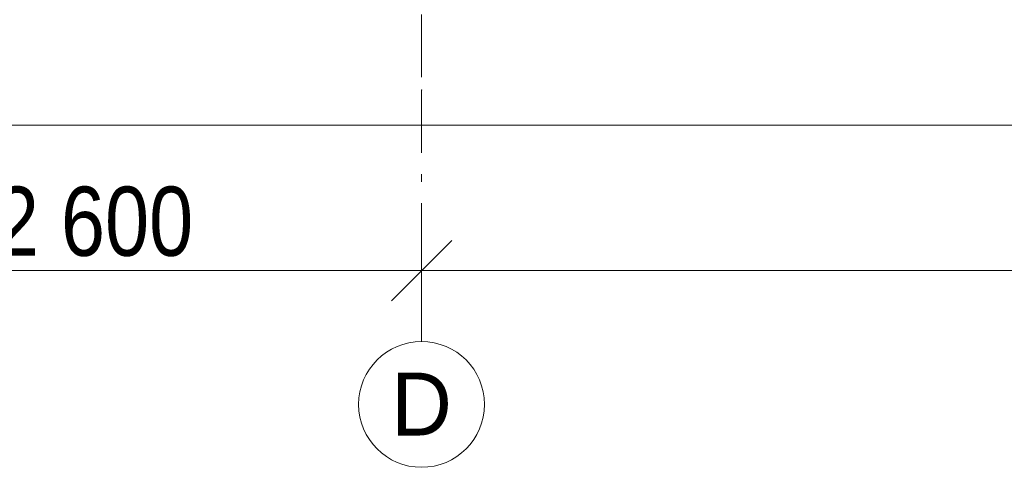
# Model space of a CAD drawing. Header units: millimetres. Extents: x -479461597 to -478645968, y -1101060132 to -1100898045.
# Tile 132 of 145: x -478679255 to -478675341, y -1101050701 to -1101048922. Entities that reach past the tile are written whole.
import ezdxf
from ezdxf.enums import TextEntityAlignment as Align

# ---------------------------------------------------------------- set-up
doc = ezdxf.new("R2010")
doc.units = ezdxf.units.MM
doc.header["$MEASUREMENT"] = 0
doc.linetypes.add('Čerchovaná M', pattern=[450, 250, -85, 30, -85])
doc.layers.add('Konstrukční síť', color=7, linetype='Continuous')
doc.layers.add('Kóty - SP', color=7, linetype='Continuous')
doc.layers.add('Konstrukční síť_Pero_č.__183', color=7, linetype='Continuous', lineweight=20)
for name, color, linetype, lineweight, true_color in [('Konstrukční síť_Pero_č.__81', 7, 'Continuous', 13, 0xa8a8a8), ('Kóty - SP_Pero_č.__25', 7, 'Continuous', 13, 0x1a4f6e), ('Kóty - SP_Pero_č.__45', 7, 'Continuous', 13, 0x1a4f6e), ('Kóty - SP_Pero_č.__85', 7, 'Continuous', 13, 0x1a4f6e)]:
    doc.layers.add(name, color=color, linetype=linetype, lineweight=lineweight, true_color=true_color)
doc.styles.add('GENERATED_STYLE_5', font='txt')
doc.styles.add('GENERATED_STYLE_7', font='txt')
doc.dimstyles.new('GENERATED_STYLE__1', dxfattribs={"dimtxt": 275, "dimasz": 228, "dimexe": 0.18, "dimexo": 400, "dimgap": 0.09, "dimtad": 1, "dimtih": 1, "dimtoh": 1, "dimdec": 0, "dimzin": 0, "dimdsep": 46, "dimtxsty": 'GENERATED_STYLE_5', "dimblk": 'ARROWHEAD_6', "dimblk1": 'ARROWHEAD_6', "dimblk2": 'ARROWHEAD_6', "dimcen": 0.09, "dimclrd": 256, "dimclre": 256, "dimclrt": 256, "dimazin": 0, "dimtfac": 1, "dimtdec": 4, "dimtmove": 0, "dimatfit": 3, "dimfxl": 1, "dimtolj": 1, "dimtzin": 0, "dimarcsym": 0})
doc.dimstyles.new('GENERATED_STYLE__5', dxfattribs={"dimtxt": 275, "dimasz": 228, "dimexe": 0.18, "dimexo": 0.0625, "dimgap": 0.09, "dimtad": 1, "dimtih": 1, "dimtoh": 1, "dimdec": 0, "dimzin": 0, "dimdsep": 46, "dimtxsty": 'GENERATED_STYLE_5', "dimblk": 'ARROWHEAD_6', "dimblk1": 'ARROWHEAD_6', "dimblk2": 'ARROWHEAD_6', "dimcen": 0.09, "dimclrd": 256, "dimclre": 256, "dimclrt": 256, "dimazin": 0, "dimtfac": 1, "dimtdec": 4, "dimtmove": 0, "dimatfit": 3, "dimfxl": 1, "dimtolj": 1, "dimtzin": 0, "dimarcsym": 0})

# ---------------------------------------------------------------- blocks, each defined once
blk = doc.blocks.new('Standardní značka sítě[29]_6', base_point=(-478677657.8, -1101036200.7))
at = {"layer": 'Konstrukční síť_Pero_č.__183', "color": 7, "linetype": 'Continuous', "lineweight": 20}
blk.add_circle((-478677657.8, -1101050450.7), 250, dxfattribs=at)
at = {"layer": 'Konstrukční síť_Pero_č.__81', "color": 253, "linetype": 'Čerchovaná M', "lineweight": 13, "true_color": 0xa8a8a8}
for p, q in [((-478677657.8, -1101037200.7), (-478677657.8, -1101049200.7)), ((-478677657.8, -1101049200.7), (-478677657.8, -1101050200.7))]:
    blk.add_line(p, q, dxfattribs=at)
blk.add_point((-478677657.8, -1101049200.7), dxfattribs=at)
blk.add_point((-478677657.8, -1101049200.7), dxfattribs=at)
at = {"layer": 'Konstrukční síť_Pero_č.__183', "color": 7, "lineweight": 20, "style": 'GENERATED_STYLE_7'}
for tag, p in [('AC_MarkerText_1_0', (-478677657.8, -1101035949.3)), ('AC_MarkerText_1_1', (-478677657.8, -1101050449.3))]:
    blk.add_attdef(tag, text='', height=250, rotation=360, dxfattribs=at).set_placement(p, align=Align.MIDDLE_CENTER)
blk = doc.blocks.new('*D198', base_point=(-478662657.7, -1101046200.7))
at = {"layer": 'Kóty - SP_Pero_č.__45', "color": 146, "linetype": 'Continuous', "lineweight": 13, "true_color": 0x1a4f6e}
for p, q in [((-478680137.8, -1101049799.1), (-478680377.8, -1101050039.1)), ((-478677537.8, -1101049799.1), (-478677777.8, -1101050039.1))]:
    blk.add_line(p, q, dxfattribs=at)
at = {"layer": 'Kóty - SP_Pero_č.__85', "color": 146, "linetype": 'Continuous', "lineweight": 13, "true_color": 0x1a4f6e}
for p, q in [((-478680257.8, -1101050144.1), (-478680257.8, -1101049694.1)), ((-478677657.8, -1101050144.1), (-478677657.8, -1101049694.1)), ((-478680437.8, -1101049919.1), (-478680257.8, -1101049919.1)), ((-478680257.8, -1101049919.1), (-478677657.8, -1101049919.1))]:
    blk.add_line(p, q, dxfattribs=at)
at = {"layer": 'Kóty - SP_Pero_č.__25', "color": 146, "lineweight": 13, "true_color": 0x1a4f6e, "insert": (-478679353.8, -1101049864.1), "char_height": 275, "attachment_point": 7, "style": 'GENERATED_STYLE_5'}
blk.add_mtext('\\A1;{\\pql;\\fArial Narrow|b0|i0|c238|p34;2\xa0600}', dxfattribs=at)
blk = doc.blocks.new('ARROWHEAD_6')
at = {"color": 0, "linetype": 'Continuous', "lineweight": 0}
for p, q in [((-0.5, -0.5), (0.5, 0.5)), ((0, 0), (-1, 0))]:
    blk.add_line(p, q, dxfattribs=at)
blk = doc.blocks.new('*D199', base_point=(-478662657.7, -1101046200.7))
at = {"layer": 'Kóty - SP_Pero_č.__45', "color": 146, "linetype": 'Continuous', "lineweight": 13, "true_color": 0x1a4f6e}
for p, q in [((-478677537.8, -1101049799.1), (-478677777.8, -1101050039.1)), ((-478671587.8, -1101049799.1), (-478671827.8, -1101050039.1))]:
    blk.add_line(p, q, dxfattribs=at)
at = {"layer": 'Kóty - SP_Pero_č.__85', "color": 146, "linetype": 'Continuous', "lineweight": 13, "true_color": 0x1a4f6e}
for p, q in [((-478677657.8, -1101050144.1), (-478677657.8, -1101049694.1)), ((-478671707.8, -1101050144.1), (-478671707.8, -1101049694.1)), ((-478677657.8, -1101049919.1), (-478671707.8, -1101049919.1))]:
    blk.add_line(p, q, dxfattribs=at)
at = {"layer": 'Kóty - SP_Pero_č.__25', "color": 146, "lineweight": 13, "true_color": 0x1a4f6e, "insert": (-478675078.8, -1101049864.1), "char_height": 275, "attachment_point": 7, "style": 'GENERATED_STYLE_5'}
blk.add_mtext('\\A1;{\\pql;\\fArial Narrow|b0|i0|c238|p34;5\xa0950}', dxfattribs=at)
blk = doc.blocks.new('*D217', base_point=(-478662657.7, -1101046200.7))
at = {"layer": 'Kóty - SP_Pero_č.__45', "color": 146, "linetype": 'Continuous', "lineweight": 13, "true_color": 0x1a4f6e}
for p, q in [((-478690037.8, -1101049220.5), (-478690277.8, -1101049460.5)), ((-478674563, -1101049220.5), (-478674803, -1101049460.5))]:
    blk.add_line(p, q, dxfattribs=at)
at = {"layer": 'Kóty - SP_Pero_č.__85', "color": 146, "linetype": 'Continuous', "lineweight": 13, "true_color": 0x1a4f6e}
for p, q in [((-478690157.8, -1101049565.5), (-478690157.8, -1101048940.5)), ((-478674683, -1101049565.5), (-478674683, -1101048940.5)), ((-478690337.8, -1101049340.5), (-478690157.8, -1101049340.5)), ((-478690157.8, -1101049340.5), (-478674683, -1101049340.5))]:
    blk.add_line(p, q, dxfattribs=at)
at = {"layer": 'Kóty - SP_Pero_č.__25', "color": 146, "lineweight": 13, "true_color": 0x1a4f6e, "insert": (-478682904.4, -1101049285.5), "char_height": 275, "attachment_point": 7, "style": 'GENERATED_STYLE_5'}
blk.add_mtext('\\A1;{\\pql;\\fArial Narrow|b0|i0|c238|p34;15\xa0475}', dxfattribs=at)

msp = doc.modelspace()

# ---------------------------------------------------------------- block references
at = {"layer": 'Konstrukční síť', "color": 7, "linetype": 'Continuous', "lineweight": 20}
ref = msp.add_blockref('Standardní značka sítě[29]_6', (-478677657.8, -1101036200.7), dxfattribs=at)
ref.add_attrib('AC_MarkerText_1_1', 'D', dxfattribs={"layer": 'Konstrukční síť_Pero_č.__183', "color": 7, "lineweight": 20, "height": 250, "rotation": 360, "style": 'GENERATED_STYLE_7'}).set_placement((-478677657.8, -1101050449.3), align=Align.MIDDLE_CENTER)

# ---------------------------------------------------------------- dimensions: what is measured, and where the dimension line sits
at = {"layer": 'Kóty - SP', "color": 146, "linetype": 'Continuous', "lineweight": 13, "true_color": 0x1a4f6e}
for base, p1, p2, dimstyle, picture, middle in [((-478674683, -1101049340.5), (-478690157.8, -1101046500.7), (-478674683, -1101047450.5), 'GENERATED_STYLE__1', '*D217', (-478682327.2, -1101049148)), ((-478677657.8, -1101049919.1), (-478680257.8, -1101049919.1), (-478677657.8, -1101049919.1), 'GENERATED_STYLE__5', '*D198', (-478678881.5, -1101049726.6)), ((-478671707.8, -1101049919.1), (-478677657.8, -1101049919.1), (-478671707.8, -1101049919.1), 'GENERATED_STYLE__5', '*D199', (-478674606.5, -1101049726.6))]:
    dim = msp.add_linear_dim(base=base, p1=p1, p2=p2, dimstyle=dimstyle, dxfattribs=at)
    dim.commit()
    dim.dimension.update_dxf_attribs({"geometry": picture, "text_midpoint": middle, "dimtype": 160})

doc.saveas('drawing.dxf')
